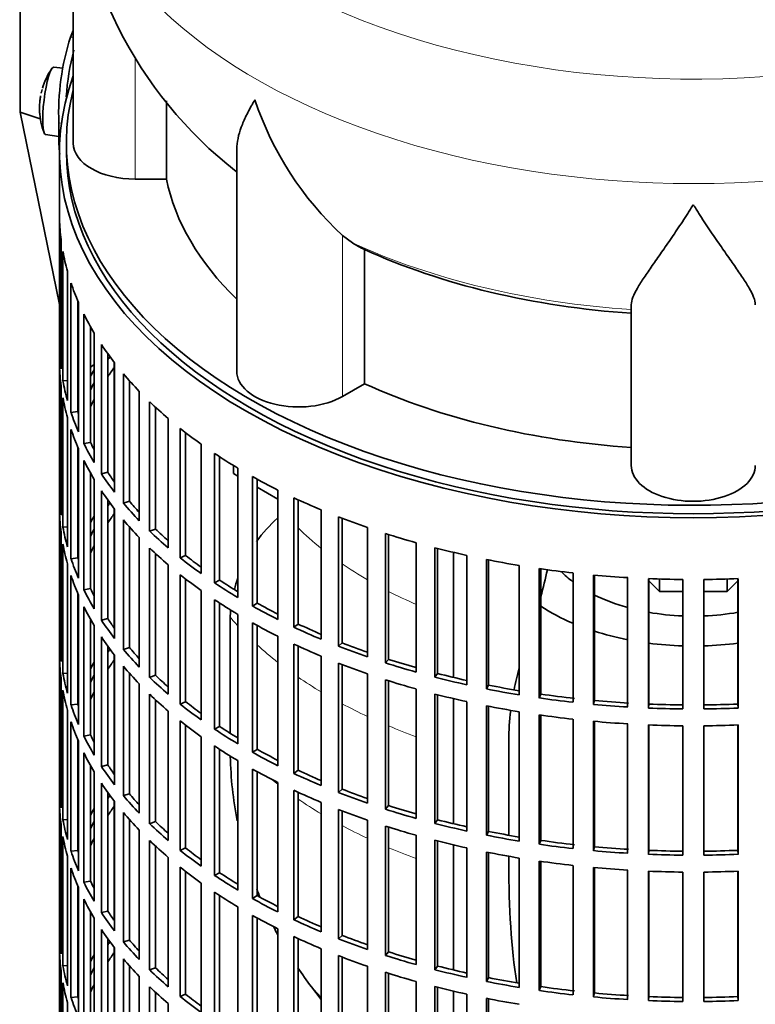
# Model space of a CAD drawing. Header units: millimetres. Extents: x 160 to 768, y -1047 to 1361.
# Tile 3 of 16: x 572 to 679, y -937 to -794. Entities that reach past the tile are written whole.
import ezdxf

# ---------------------------------------------------------------- set-up
doc = ezdxf.new("R2010")
doc.units = ezdxf.units.MM
for name, color, linetype in [('M5X8_UNI7687', 7, 'Continuous'), ('VSI134_DIFFUSORE', 7, 'Continuous'), ('VSI134_FILTRO_A', 7, 'Continuous'), ('VSI134_GIUNTO_8×', 7, 'Continuous'), ('VSI134_SUPPORTO_', 7, 'Continuous'), ('VSI134_TERMINALE', 7, 'Continuous')]:
    doc.layers.add(name, color=color, linetype=linetype)

# ---------------------------------------------------------------- blocks, each defined once
blk = doc.blocks.new('SE4')
at = {"layer": 'M5X8_UNI7687', "color": 7, "linetype": 'Continuous', "lineweight": 35}
for p, q in [((578.34, -801.01), (577.03, -800.89)), ((575.83, -810.67), (577.76, -810.97))]:
    blk.add_line(p, q, dxfattribs=at)
for centre, radius, start, end in [((584.95, -806.83), 10, 144.9873, 163.3043), ((584.95, -806.83), 10, 166.4722, 167.4867), ((208.85, -750.27), 370.34, 351.3859, 351.4936), ((584.95, -806.83), 10, 182.7249, 201.02)]:
    blk.add_arc(centre, radius, start, end, dxfattribs=at)
for centre, major_axis, ratio, start_param, end_param in [((576.44, -805.78), (0.6, 4.89), 0.169759, 0.004788, 3.136805), ((584.97, -806.74), (9.78, -2.08), 0.810411, 3.076577, 3.120069), ((584.93, -806.95), (9.94, -1.06), 0.589949, 3.115062, 3.229621), ((583.42, -804.83), (-7.36, -5.62), 0.747167, 5.690056, 5.839748)]:
    blk.add_ellipse(centre, major_axis=major_axis, ratio=ratio, start_param=start_param, end_param=end_param, dxfattribs=at)
at = {"layer": 'VSI134_DIFFUSORE', "color": 7, "linetype": 'Continuous', "lineweight": 35}
for p, q in [((579.85, -768.88), (579.85, -811.94)), ((593.38, -817.13), (593.38, -805.77)), ((603.57, -812.87), (603.57, -845.01)), ((588.85, -817.13), (593.38, -817.13)), ((620.36, -826.38), (618.94, -825.33)), ((622.14, -846.83), (622.14, -827.35)), ((660.85, -858.7), (660.85, -835.36)), ((618.94, -848.68), (622.14, -846.83))]:
    blk.add_line(p, q, dxfattribs=at)
at = {"layer": 'VSI134_DIFFUSORE', "color": 4, "linetype": 'Continuous', "lineweight": 9}
for p, q in [((588.85, -817.13), (588.85, -799.47)), ((618.94, -848.68), (618.94, -825.33))]:
    blk.add_line(p, q, dxfattribs=at)
at = {"layer": 'VSI134_DIFFUSORE', "color": 7, "linetype": 'Continuous', "lineweight": 35}
for centre, radius, start, end in [((641.19, -767.68), 61.31, 181.13, 232.043), ((651.44, -790.38), 47.73, 198.6373, 227.0857), ((628.27, -813.99), 14.7, 237.4509, 245.3566)]:
    blk.add_arc(centre, radius, start, end, dxfattribs=at)
at = {"layer": 'VSI134_DIFFUSORE', "color": 4, "linetype": 'Continuous', "lineweight": 9}
for centre, major_axis, start_param, end_param in [((669.85, -753.16), (85.67, 0), 2.813064, 6.283185), ((669.85, -765.92), (-89.83, 0), 0, 3.208962), ((669.85, -790.46), (-79.5, 0), 0.898849, 1.457346)]:
    blk.add_ellipse(centre, major_axis=major_axis, ratio=0.57735, start_param=start_param, end_param=end_param, dxfattribs=at)
at = {"layer": 'VSI134_DIFFUSORE', "color": 7, "linetype": 'Continuous', "lineweight": 35}
for centre, major_axis, start_param, end_param in [((588.85, -811.94), (9, 0), 3.141593, 4.712389), ((669.85, -811.94), (-77, 0), 0.117151, 0.534109), ((669.85, -792.46), (-77, 0), 0.902549, 1.453645), ((612.57, -845.01), (9, 0), 3.141593, 5.497787), ((669.85, -811.94), (-77, 0), 0.902549, 1.453645), ((669.85, -858.7), (-9, 0), 0, 3.141593)]:
    blk.add_ellipse(centre, major_axis=major_axis, ratio=0.57735, start_param=start_param, end_param=end_param, dxfattribs=at)
for points, knots in [([(603.57, -812.88), (603.57, -812.72), (603.58, -812.55), (603.67, -811.37), (603.95, -810.31), (604.62, -808.64), (604.89, -808.07), (605.34, -807.18), (605.5, -806.87), (605.76, -806.41), (605.89, -806.18), (606.02, -805.95), (606.12, -805.79), (606.16, -805.71), (606.21, -805.63)], [0.4586292, 0.4586292, 0.4586292, 0.4586292, 0.5, 0.5, 0.75, 0.75, 0.875, 0.875, 0.9375, 0.9375, 0.96875, 0.984375, 0.984375, 1, 1, 1, 1]), ([(669.85, -820.85), (669.72, -821.06), (669.58, -821.27), (669.32, -821.69), (669.19, -821.9), (668.79, -822.52), (668.52, -822.92), (667.74, -824.11), (667.22, -824.88), (666.21, -826.36), (665.71, -827.07), (664.77, -828.42), (664.31, -829.07), (663.47, -830.29), (663.07, -830.87), (662.53, -831.69), (662.36, -831.95), (662.04, -832.47), (661.89, -832.72), (661.47, -833.44), (661.25, -833.88), (660.94, -834.68), (660.85, -835.04), (660.85, -835.36)], [0, 0, 0, 0, 0.03125, 0.03125, 0.0625, 0.0625, 0.125, 0.125, 0.25, 0.25, 0.375, 0.375, 0.5, 0.5, 0.625, 0.625, 0.6875, 0.6875, 0.75, 0.75, 0.875, 0.875, 1, 1, 1, 1]), ([(678.85, -835.36), (678.85, -835.04), (678.76, -834.68), (678.45, -833.88), (678.23, -833.44), (677.81, -832.72), (677.66, -832.47), (677.34, -831.95), (677.17, -831.69), (676.63, -830.87), (676.23, -830.29), (675.39, -829.07), (674.94, -828.43), (673.99, -827.07), (673.5, -826.36), (672.48, -824.88), (671.96, -824.12), (671.18, -822.93), (670.91, -822.52), (670.52, -821.9), (670.38, -821.69), (670.12, -821.27), (669.98, -821.06), (669.85, -820.85)], [0, 0, 0, 0, 0.125, 0.125, 0.25, 0.25, 0.3125, 0.3125, 0.375, 0.375, 0.5, 0.5, 0.625, 0.625, 0.75, 0.75, 0.875, 0.875, 0.9375, 0.9375, 0.96875, 0.96875, 1, 1, 1, 1])]:
    blk.add_open_spline(points, degree=3, knots=knots, dxfattribs=at)
at = {"layer": 'VSI134_FILTRO_A', "color": 7, "linetype": 'Continuous', "lineweight": 35}
for p, q in [((577.85, -813.16), (577.85, -977.28)), ((577.86, -823.02), (577.86, -841.8)), ((578.08, -825.9), (578.08, -844.68)), ((578.34, -827.64), (578.34, -846.42)), ((579, -830.51), (579, -849.28)), ((579.52, -832.23), (579.52, -851.01)), ((580.5, -834.8), (580.5, -850.88)), ((580.6, -835.05), (580.6, -853.82)), ((581.39, -836.73), (581.39, -855.51)), ((582.34, -838.54), (582.34, -855.34)), ((582.89, -839.49), (582.89, -858.27)), ((583.93, -841.13), (583.93, -859.91)), ((578.08, -841.79), (577.86, -841.8)), ((584.85, -842.47), (584.85, -859.69)), ((577.86, -844.25), (577.86, -863.03)), ((585.84, -843.8), (585.84, -862.58)), ((587.12, -845.38), (587.12, -864.16)), ((578.08, -847.13), (578.08, -865.91)), ((579, -846.37), (578.34, -846.42)), ((588.01, -846.41), (588.01, -863.89)), ((578.34, -848.87), (578.34, -867.65)), ((589.43, -847.94), (589.43, -866.72)), ((590.94, -849.46), (590.94, -868.23)), ((591.79, -850.25), (591.79, -867.92)), ((579, -851.73), (579, -870.51)), ((580.5, -850.88), (579.52, -851.01)), ((593.63, -851.89), (593.63, -870.67)), ((579.52, -853.46), (579.52, -872.24)), ((595.37, -853.32), (595.37, -872.1)), ((596.16, -853.94), (596.16, -871.75)), ((582.34, -855.34), (581.39, -855.51)), ((598.41, -855.61), (598.41, -874.39)), ((580.5, -856.03), (580.5, -872.11)), ((580.6, -856.27), (580.6, -875.05)), ((600.36, -856.95), (600.36, -875.73)), ((601.09, -857.44), (601.09, -875.34)), ((581.39, -857.96), (581.39, -876.74)), ((582.34, -859.77), (582.34, -876.57)), ((584.85, -859.69), (583.93, -859.91)), ((603.73, -859.08), (603.73, -877.86)), ((582.89, -860.72), (582.89, -879.5)), ((605.88, -860.32), (605.88, -879.1)), ((606.55, -860.69), (606.55, -878.67)), ((578.08, -863.02), (577.86, -863.03)), ((583.93, -862.36), (583.93, -881.14)), ((609.56, -862.27), (609.56, -881.05)), ((584.85, -863.7), (584.85, -880.92)), ((588.01, -863.89), (587.12, -864.16)), ((611.88, -863.39), (611.88, -882.17)), ((612.49, -863.67), (612.49, -881.71)), ((577.86, -865.48), (577.86, -884.26)), ((585.84, -865.03), (585.84, -883.8)), ((615.85, -865.15), (615.85, -883.93)), ((587.12, -866.61), (587.12, -885.39)), ((618.33, -866.15), (618.33, -884.93)), ((618.87, -866.36), (618.87, -884.44)), ((578.08, -868.36), (578.08, -887.14)), ((579, -867.6), (578.34, -867.65)), ((588.01, -867.63), (588.01, -885.12)), ((591.79, -867.92), (590.94, -868.23)), ((622.55, -867.7), (622.55, -886.48)), ((625.17, -868.57), (625.17, -887.35)), ((625.63, -868.72), (625.63, -886.84)), ((578.34, -870.1), (578.34, -888.88)), ((589.43, -869.17), (589.43, -887.95)), ((629.6, -869.91), (629.6, -888.69)), ((590.94, -870.68), (590.94, -889.46)), ((591.79, -871.48), (591.79, -889.15)), ((632.35, -870.65), (632.35, -889.43)), ((632.73, -870.74), (632.73, -888.89)), ((579, -872.96), (579, -891.74)), ((580.5, -872.11), (579.52, -872.24)), ((593.63, -873.12), (593.63, -891.9)), ((596.16, -871.75), (595.37, -872.1)), ((636.97, -871.75), (636.97, -890.53)), ((639.81, -872.35), (639.81, -891.13)), ((640.11, -872.41), (640.11, -890.58)), ((595.37, -874.55), (595.37, -893.33)), ((644.58, -873.22), (644.58, -892)), ((647.5, -873.67), (647.5, -892.45)), ((647.72, -873.7), (647.72, -891.88)), ((652.39, -874.29), (652.39, -893.07)), ((655.37, -874.6), (655.37, -893.38)), ((579.52, -874.68), (579.52, -893.46)), ((596.16, -875.17), (596.16, -892.98)), ((601.09, -875.34), (600.36, -875.73)), ((655.5, -874.61), (655.5, -892.8)), ((660.32, -874.97), (660.32, -893.75)), ((663.34, -875.13), (663.34, -893.91)), ((663.38, -875.13), (663.38, -893.33)), ((668.34, -875.25), (668.34, -894.03)), ((671.36, -875.25), (671.36, -894.03)), ((676.32, -875.13), (676.32, -893.33)), ((676.36, -875.13), (676.36, -893.91)), ((580.5, -877.26), (580.5, -893.34)), ((582.34, -876.57), (581.39, -876.74)), ((598.41, -876.84), (598.41, -895.62)), ((580.6, -877.5), (580.6, -896.28)), ((600.36, -878.18), (600.36, -896.96)), ((601.09, -878.66), (601.09, -896.57)), ((606.55, -878.67), (605.88, -879.1)), ((581.39, -879.19), (581.39, -897.97)), ((603.73, -880.31), (603.73, -899.09)), ((582.34, -881), (582.34, -897.8)), ((584.85, -880.92), (583.93, -881.14)), ((605.88, -881.54), (605.88, -900.32)), ((612.49, -881.71), (611.88, -882.17)), ((582.89, -881.94), (582.89, -900.72)), ((606.55, -881.92), (606.55, -899.9)), ((578.08, -884.25), (577.86, -884.26)), ((583.93, -883.59), (583.93, -902.37)), ((609.56, -883.49), (609.56, -902.27)), ((618.87, -884.44), (618.33, -884.93)), ((584.85, -884.93), (584.85, -902.15)), ((588.01, -885.12), (587.12, -885.39)), ((611.88, -884.62), (611.88, -903.4)), ((612.49, -884.9), (612.49, -902.94)), ((577.86, -886.7), (577.86, -905.48)), ((585.84, -886.25), (585.84, -905.03)), ((615.85, -886.38), (615.85, -905.16)), ((618.33, -887.38), (618.33, -906.16)), ((625.63, -886.84), (625.17, -887.35)), ((579, -888.83), (578.34, -888.88)), ((587.12, -887.84), (587.12, -906.62)), ((588.01, -888.86), (588.01, -906.35)), ((618.87, -887.59), (618.87, -905.67)), ((632.73, -888.89), (632.35, -889.43)), ((578.08, -889.59), (578.08, -908.37)), ((591.79, -889.15), (590.94, -889.46)), ((622.55, -888.93), (622.55, -907.71)), ((625.17, -889.8), (625.17, -908.58)), ((625.63, -889.95), (625.63, -908.07)), ((578.34, -891.33), (578.34, -910.11)), ((589.43, -890.4), (589.43, -909.18)), ((629.6, -891.14), (629.6, -909.92)), ((640.11, -890.58), (639.81, -891.13)), ((590.94, -891.91), (590.94, -910.69)), ((591.79, -892.71), (591.79, -910.38)), ((596.16, -892.98), (595.37, -893.33)), ((632.35, -891.88), (632.35, -910.65)), ((632.73, -891.97), (632.73, -910.12)), ((636.97, -892.98), (636.97, -911.76)), ((647.72, -891.88), (647.5, -892.45)), ((655.5, -892.8), (655.37, -893.38)), ((579, -894.19), (579, -912.97)), ((580.5, -893.34), (579.52, -893.46)), ((593.63, -894.35), (593.63, -913.13)), ((639.81, -893.58), (639.81, -912.36)), ((640.11, -893.64), (640.11, -911.81)), ((644.58, -894.45), (644.58, -913.23)), ((663.38, -893.33), (663.34, -893.91)), ((676.32, -893.33), (676.36, -893.91)), ((579.52, -895.91), (579.52, -914.69)), ((595.37, -895.78), (595.37, -914.56)), ((647.5, -894.9), (647.5, -913.68)), ((647.72, -894.93), (647.72, -913.11)), ((652.39, -895.52), (652.39, -914.3)), ((655.37, -895.83), (655.37, -914.61)), ((655.5, -895.84), (655.5, -914.03)), ((596.16, -896.4), (596.16, -914.21)), ((601.09, -896.57), (600.36, -896.96)), ((660.32, -896.2), (660.32, -914.98)), ((663.34, -896.36), (663.34, -915.14)), ((663.38, -896.36), (663.38, -914.56)), ((668.34, -896.48), (668.34, -915.26)), ((671.36, -896.48), (671.36, -915.26)), ((676.32, -896.36), (676.32, -914.56)), ((676.36, -896.36), (676.36, -915.14)), ((580.5, -898.49), (580.5, -914.57)), ((580.6, -898.73), (580.6, -917.51)), ((582.34, -897.8), (581.39, -897.97)), ((598.41, -898.07), (598.41, -916.85)), ((600.36, -899.41), (600.36, -918.19)), ((601.09, -899.89), (601.09, -917.8)), ((606.55, -899.9), (605.88, -900.32)), ((581.39, -900.42), (581.39, -919.2)), ((603.73, -901.54), (603.73, -920.32)), ((582.34, -902.23), (582.34, -919.03)), ((582.89, -903.17), (582.89, -921.95)), ((584.85, -902.15), (583.93, -902.37)), ((605.88, -902.77), (605.88, -921.55)), ((606.55, -903.15), (606.55, -921.13)), ((612.49, -902.94), (611.88, -903.4)), ((578.08, -905.48), (577.86, -905.48)), ((583.93, -904.82), (583.93, -923.6)), ((609.56, -904.72), (609.56, -923.5)), ((611.88, -905.85), (611.88, -924.63)), ((618.87, -905.67), (618.33, -906.16)), ((584.85, -906.16), (584.85, -923.37)), ((588.01, -906.35), (587.12, -906.62)), ((612.49, -906.13), (612.49, -924.17)), ((577.86, -907.93), (577.86, -926.71)), ((585.84, -907.48), (585.84, -926.26)), ((615.85, -907.6), (615.85, -926.38)), ((618.33, -908.61), (618.33, -927.39)), ((618.87, -908.82), (618.87, -926.9)), ((625.63, -908.07), (625.17, -908.58)), ((579, -910.06), (578.34, -910.11)), ((587.12, -909.07), (587.12, -927.85)), ((588.01, -910.09), (588.01, -927.58)), ((622.55, -910.16), (622.55, -928.94)), ((632.73, -910.12), (632.35, -910.65)), ((578.08, -910.82), (578.08, -929.6)), ((589.43, -911.63), (589.43, -930.41)), ((591.79, -910.38), (590.94, -910.69)), ((625.17, -911.03), (625.17, -929.81)), ((625.63, -911.18), (625.63, -929.3)), ((578.34, -912.56), (578.34, -931.34)), ((590.94, -913.14), (590.94, -931.92)), ((629.6, -912.37), (629.6, -931.14)), ((632.35, -913.1), (632.35, -931.88)), ((640.11, -911.81), (639.81, -912.36)), ((647.72, -913.11), (647.5, -913.68)), ((580.5, -914.57), (579.52, -914.69)), ((591.79, -913.94), (591.79, -931.61)), ((596.16, -914.21), (595.37, -914.56)), ((632.73, -913.2), (632.73, -931.35)), ((636.97, -914.21), (636.97, -932.99)), ((655.5, -914.03), (655.37, -914.61)), ((663.38, -914.56), (663.34, -915.14)), ((676.32, -914.56), (676.36, -915.14)), ((579, -915.42), (579, -934.2)), ((593.63, -915.58), (593.63, -934.36)), ((639.81, -914.81), (639.81, -933.59)), ((640.11, -914.87), (640.11, -933.04)), ((644.58, -915.67), (644.58, -934.45)), ((579.52, -917.14), (579.52, -935.92)), ((595.37, -917.01), (595.37, -935.79)), ((647.5, -916.13), (647.5, -934.91)), ((647.72, -916.16), (647.72, -934.34)), ((652.39, -916.75), (652.39, -935.53)), ((655.37, -917.06), (655.37, -935.84)), ((655.5, -917.07), (655.5, -935.26)), ((660.32, -917.43), (660.32, -936.21)), ((596.16, -917.63), (596.16, -935.44)), ((601.09, -917.8), (600.36, -918.19)), ((663.34, -917.58), (663.34, -936.36)), ((663.38, -917.59), (663.38, -935.79)), ((668.34, -917.71), (668.34, -936.49)), ((671.36, -917.71), (671.36, -936.49)), ((676.32, -917.59), (676.32, -935.79)), ((676.36, -917.58), (676.36, -936.36)), ((580.5, -919.71), (580.5, -935.8)), ((580.6, -919.96), (580.6, -938.74)), ((582.34, -919.03), (581.39, -919.2)), ((598.41, -919.3), (598.41, -938.08)), ((581.39, -921.65), (581.39, -940.43)), ((600.36, -920.64), (600.36, -939.42)), ((601.09, -921.12), (601.09, -939.03)), ((606.55, -921.13), (605.88, -921.55)), ((603.73, -922.77), (603.73, -941.55)), ((582.34, -923.46), (582.34, -940.26)), ((582.89, -924.4), (582.89, -943.18)), ((584.85, -923.37), (583.93, -923.6)), ((605.88, -924), (605.88, -942.78)), ((606.55, -924.38), (606.55, -942.36)), ((612.49, -924.17), (611.88, -924.63)), ((583.93, -926.05), (583.93, -944.82)), ((609.56, -925.95), (609.56, -944.73)), ((578.08, -926.71), (577.86, -926.71)), ((584.85, -927.38), (584.85, -944.6)), ((611.88, -927.08), (611.88, -945.86)), ((612.49, -927.36), (612.49, -945.4)), ((618.87, -926.9), (618.33, -927.39)), ((585.84, -928.71), (585.84, -947.49)), ((588.01, -927.58), (587.12, -927.85)), ((615.85, -928.83), (615.85, -947.61)), ((577.86, -929.16), (577.86, -947.94)), ((587.12, -930.3), (587.12, -949.08)), ((618.33, -929.84), (618.33, -948.62)), ((618.87, -930.04), (618.87, -948.13)), ((625.63, -929.3), (625.17, -929.81)), ((579, -931.29), (578.34, -931.34)), ((588.01, -931.32), (588.01, -948.81)), ((591.79, -931.61), (590.94, -931.92)), ((622.55, -931.39), (622.55, -950.17)), ((632.73, -931.35), (632.35, -931.88)), ((578.08, -932.05), (578.08, -950.83)), ((589.43, -932.86), (589.43, -951.64)), ((625.17, -932.26), (625.17, -951.04)), ((625.63, -932.41), (625.63, -950.53)), ((640.11, -933.04), (639.81, -933.59)), ((578.34, -933.79), (578.34, -952.57)), ((590.94, -934.37), (590.94, -953.15)), ((629.6, -933.59), (629.6, -952.37)), ((632.35, -934.33), (632.35, -953.11)), ((632.73, -934.43), (632.73, -952.58)), ((647.72, -934.34), (647.5, -934.91)), ((580.5, -935.8), (579.52, -935.92)), ((591.79, -935.17), (591.79, -952.84)), ((596.16, -935.44), (595.37, -935.79)), ((636.97, -935.44), (636.97, -954.22)), ((639.81, -936.04), (639.81, -954.82)), ((655.5, -935.26), (655.37, -935.84)), ((663.38, -935.79), (663.34, -936.36)), ((676.32, -935.79), (676.36, -936.36)), ((579, -936.65), (579, -955.43)), ((593.63, -936.81), (593.63, -955.58)), ((640.11, -936.1), (640.11, -954.26))]:
    blk.add_line(p, q, dxfattribs=at)
for centre, major_axis, start_param, end_param in [((669.85, -813.16), (-92, 0), -0.208894, 3.350487), ((669.85, -813.16), (-91, 0), 0, 3.141593), ((669.85, -822.14), (-92, 0), 0.016456, 0.07081), ((669.85, -822.14), (-92, 0), 0.103722, 0.158077), ((669.85, -822.14), (-92, 0), 0.190989, 0.245343), ((669.85, -822.14), (-92, 0), 0.278255, 0.33261), ((669.85, -822.14), (-92, 0), 0.365522, 0.419876), ((669.85, -840.92), (-92, 0), 0.016456, 0.07081), ((669.85, -862.15), (-91, 0), -0.374965, -0.365223), ((669.85, -843.37), (-92, 0), 0.016456, 0.07081), ((669.85, -864.6), (-91, 0), -0.394539, -0.365223), ((669.85, -862.15), (-92, 0), -0.33261, -0.313806), ((669.85, -822.14), (-92, 0), 0.452788, 0.507143), ((669.85, -840.92), (-92, 0), 0.103722, 0.158077), ((669.85, -862.15), (-91, 0), -0.299174, -0.277957), ((669.85, -843.37), (-92, 0), 0.103722, 0.158077), ((669.85, -862.15), (-92, 0), -0.245343, -0.240575), ((669.85, -864.6), (-91, 0), -0.299174, -0.277957), ((669.85, -822.14), (-92, 0), 0.540055, 0.594409), ((669.85, -840.92), (-92, 0), 0.190989, 0.245343), ((669.85, -840.92), (-91, 0), 0.19069, 0.196715), ((669.85, -843.37), (-92, 0), 0.190989, 0.245343), ((669.85, -822.14), (-92, 0), 0.627321, 0.681676), ((669.85, -840.92), (-92, 0), 0.278255, 0.33261), ((669.85, -840.92), (-91, 0), 0.277957, 0.299174), ((669.85, -822.14), (-92, 0), 0.714588, 0.768942), ((669.85, -843.37), (-92, 0), 0.278255, 0.33261), ((669.85, -840.92), (-92, 0), 0.365522, 0.419876), ((669.85, -840.92), (-91, 0), 0.365223, 0.394539), ((669.85, -822.14), (-92, 0), 0.801854, 0.856209), ((669.85, -862.15), (-92, 0), 0.016456, 0.07081), ((669.85, -843.37), (-92, 0), 0.365522, 0.419876), ((669.85, -883.38), (-91, 0), -0.374965, -0.365223), ((669.85, -840.92), (-92, 0), 0.452788, 0.507143), ((669.85, -840.92), (-91, 0), 0.45249, 0.486998), ((669.85, -822.14), (-92, 0), 0.889121, 0.943475), ((669.85, -864.6), (-92, 0), 0.016456, 0.07081), ((669.85, -885.83), (-91, 0), -0.394539, -0.365223), ((669.85, -883.38), (-92, 0), -0.33261, -0.313806), ((669.85, -843.37), (-92, 0), 0.452788, 0.507143), ((669.85, -822.14), (-92, 0), 0.976387, 1.030742), ((669.85, -862.15), (-92, 0), 0.103722, 0.158077), ((669.85, -883.38), (-91, 0), -0.299174, -0.277957), ((669.85, -840.92), (-92, 0), 0.540055, 0.594409), ((669.85, -840.92), (-91, 0), 0.539756, 0.577951), ((669.85, -822.14), (-92, 0), 1.063654, 1.118008), ((669.85, -864.6), (-92, 0), 0.103722, 0.158077), ((669.85, -883.38), (-92, 0), -0.245343, -0.240575), ((669.85, -885.83), (-91, 0), -0.299174, -0.277957), ((669.85, -843.37), (-92, 0), 0.540055, 0.594409), ((669.85, -822.14), (-92, 0), 1.15092, 1.205275), ((669.85, -862.15), (-92, 0), 0.190989, 0.245343), ((669.85, -862.15), (-91, 0), 0.19069, 0.196715), ((669.85, -840.92), (-92, 0), 0.627321, 0.681676), ((669.85, -840.92), (-91, 0), 0.627022, 0.668018), ((669.85, -822.14), (-92, 0), 1.238186, 1.292541), ((669.85, -843.37), (-92, 0), 0.627321, 0.681676), ((669.85, -822.14), (-92, 0), 1.325453, 1.379807), ((669.85, -822.14), (-92, 0), 1.412719, 1.467074), ((669.85, -864.6), (-92, 0), 0.190989, 0.245343), ((669.85, -840.92), (-92, 0), 0.714588, 0.768942), ((669.85, -840.92), (-91, 0), 0.714289, 0.757518), ((669.85, -822.14), (-92, 0), 1.499986, 1.55434), ((669.85, -822.14), (92, 0), 4.728845, 4.783199), ((669.85, -862.15), (-92, 0), 0.278255, 0.33261), ((669.85, -862.15), (-91, 0), 0.277957, 0.299174), ((669.85, -843.37), (-92, 0), 0.714588, 0.768942), ((669.85, -840.92), (-91, 0), 0.801555, 0.846635), ((669.85, -864.6), (-92, 0), 0.278255, 0.33261), ((669.85, -840.92), (-92, 0), 0.801854, 0.856209), ((669.85, -862.15), (-92, 0), 0.365522, 0.419876), ((669.85, -862.15), (-91, 0), 0.365223, 0.394539), ((669.85, -843.37), (-92, 0), 0.801854, 0.856209), ((669.85, -840.92), (-91, 0), 0.888822, 0.935485), ((669.85, -840.92), (-92, 0), 0.889121, 0.943475), ((669.85, -883.38), (-92, 0), 0.016456, 0.07081), ((669.85, -864.6), (-92, 0), 0.365522, 0.419876), ((669.85, -840.92), (-91, 0), 0.976088, 1.024141), ((669.85, -904.61), (-91, 0), -0.374965, -0.365223), ((669.85, -862.15), (-92, 0), 0.452788, 0.507143), ((669.85, -862.15), (-91, 0), 0.45249, 0.486998), ((669.85, -843.37), (-92, 0), 0.889121, 0.943475), ((669.85, -840.92), (-92, 0), 0.976387, 1.030742), ((669.85, -885.83), (-92, 0), 0.016456, 0.07081), ((669.85, -904.61), (-92, 0), -0.33261, -0.313806), ((669.85, -907.06), (-91, 0), -0.394539, -0.365223), ((669.85, -843.37), (-92, 0), 0.976387, 1.030742), ((669.85, -840.92), (-92, 0), 1.063654, 1.118008), ((669.85, -840.92), (-91, 0), 1.063355, 1.112655), ((669.85, -883.38), (-92, 0), 0.103722, 0.158077), ((669.85, -864.6), (-92, 0), 0.452788, 0.507143), ((669.85, -840.92), (-91, 0), 1.150621, 1.201065), ((669.85, -904.61), (-91, 0), -0.299174, -0.277957), ((669.85, -862.15), (-92, 0), 0.540055, 0.594409), ((669.85, -862.15), (-91, 0), 0.539756, 0.577951), ((669.85, -843.37), (-92, 0), 1.063654, 1.118008), ((669.85, -840.92), (-92, 0), 1.15092, 1.205275), ((669.85, -885.83), (-92, 0), 0.103722, 0.158077), ((669.85, -904.61), (-92, 0), -0.245343, -0.240575), ((669.85, -907.06), (-91, 0), -0.299174, -0.277957), ((669.85, -840.92), (-92, 0), 1.238186, 1.292541), ((669.85, -840.92), (-91, 0), 1.237888, 1.2894), ((669.85, -864.6), (-92, 0), 0.540055, 0.594409), ((669.85, -862.15), (-91, 0), 0.627022, 0.668018), ((669.85, -843.37), (-92, 0), 1.15092, 1.205275), ((669.85, -840.92), (-92, 0), 1.325453, 1.379807), ((669.85, -840.92), (-91, 0), 1.325154, 1.380106), ((669.85, -840.92), (-91, 0), 1.412421, 1.467373), ((669.85, -883.38), (-92, 0), 0.190989, 0.245343), ((669.85, -883.38), (-91, 0), 0.19069, 0.196715), ((669.85, -862.15), (-92, 0), 0.627321, 0.681676), ((669.85, -843.37), (-92, 0), 1.238186, 1.292541), ((669.85, -840.92), (-92, 0), 1.412719, 1.467074), ((669.85, -840.92), (-92, 0), 1.499986, 1.55434), ((669.85, -840.92), (-91, 0), 1.499687, 1.554639), ((669.85, -840.92), (91, 0), 4.728546, 4.783498), ((669.85, -840.92), (92, 0), 4.728845, 4.783199), ((669.85, -885.83), (-92, 0), 0.190989, 0.245343), ((669.85, -864.6), (-92, 0), 0.627321, 0.681676), ((669.85, -843.37), (-92, 0), 1.325453, 1.379807), ((669.85, -843.37), (-92, 0), 1.412719, 1.467074), ((669.85, -862.15), (-92, 0), 0.714588, 0.768942), ((669.85, -862.15), (-91, 0), 0.714289, 0.757518), ((669.85, -843.37), (-92, 0), 1.499986, 1.55434), ((669.85, -843.37), (92, 0), 4.728845, 4.783199), ((669.85, -883.38), (-92, 0), 0.278255, 0.33261), ((669.85, -883.38), (-91, 0), 0.277957, 0.299174), ((669.85, -864.6), (-92, 0), 0.714588, 0.768942), ((669.85, -862.15), (-92, 0), 0.801854, 0.856209), ((669.85, -862.15), (-91, 0), 0.801555, 0.846635), ((669.85, -885.83), (-92, 0), 0.278255, 0.33261), ((669.85, -883.38), (-92, 0), 0.365522, 0.419876), ((669.85, -883.38), (-91, 0), 0.365223, 0.394539), ((669.85, -864.6), (-92, 0), 0.801854, 0.856209), ((669.85, -862.15), (-91, 0), 0.888822, 0.935485), ((669.85, -862.15), (-92, 0), 0.889121, 0.943475), ((669.85, -904.61), (-92, 0), 0.016456, 0.07081), ((669.85, -885.83), (-92, 0), 0.365522, 0.419876), ((669.85, -864.6), (-92, 0), 0.889121, 0.943475), ((669.85, -862.15), (-91, 0), 0.976088, 1.024141), ((669.85, -925.84), (-91, 0), -0.374965, -0.365223), ((669.85, -883.38), (-92, 0), 0.452788, 0.507143), ((669.85, -883.38), (-91, 0), 0.45249, 0.486998), ((669.85, -862.15), (-92, 0), 0.976387, 1.030742), ((669.85, -907.06), (-92, 0), 0.016456, 0.07081), ((669.85, -925.84), (-92, 0), -0.33261, -0.313806), ((669.85, -928.29), (-91, 0), -0.394539, -0.365223), ((669.85, -864.6), (-92, 0), 0.976387, 1.030742), ((669.85, -862.15), (-92, 0), 1.063654, 1.118008), ((669.85, -862.15), (-91, 0), 1.063355, 1.112655), ((669.85, -904.61), (-92, 0), 0.103722, 0.158077), ((669.85, -885.83), (-92, 0), 0.452788, 0.507143), ((669.85, -862.15), (-91, 0), 1.150621, 1.201065), ((669.85, -925.84), (-91, 0), -0.299174, -0.277957), ((669.85, -883.38), (-92, 0), 0.540055, 0.594409), ((669.85, -883.38), (-91, 0), 0.539756, 0.577951), ((669.85, -864.6), (-92, 0), 1.063654, 1.118008), ((669.85, -862.15), (-92, 0), 1.15092, 1.205275), ((669.85, -907.06), (-92, 0), 0.103722, 0.158077), ((669.85, -925.84), (-92, 0), -0.245343, -0.240575), ((669.85, -928.29), (-91, 0), -0.299174, -0.277957), ((669.85, -885.83), (-92, 0), 0.540055, 0.594409), ((669.85, -864.6), (-92, 0), 1.15092, 1.205275), ((669.85, -862.15), (-92, 0), 1.238186, 1.292541), ((669.85, -862.15), (-91, 0), 1.237888, 1.2894), ((669.85, -862.15), (-91, 0), 1.325154, 1.380106), ((669.85, -904.61), (-91, 0), 0.19069, 0.196715), ((669.85, -883.38), (-92, 0), 0.627321, 0.681676), ((669.85, -883.38), (-91, 0), 0.627022, 0.668018), ((669.85, -862.15), (-92, 0), 1.325453, 1.379807), ((669.85, -862.15), (-92, 0), 1.412719, 1.467074), ((669.85, -862.15), (-91, 0), 1.412421, 1.467373), ((669.85, -862.15), (-91, 0), 1.499687, 1.554639), ((669.85, -862.15), (91, 0), 4.728546, 4.783498), ((669.85, -904.61), (-92, 0), 0.190989, 0.245343), ((669.85, -864.6), (-92, 0), 1.238186, 1.292541), ((669.85, -862.15), (-92, 0), 1.499986, 1.55434), ((669.85, -862.15), (92, 0), 4.728845, 4.783199), ((669.85, -907.06), (-92, 0), 0.190989, 0.245343), ((669.85, -885.83), (-92, 0), 0.627321, 0.681676), ((669.85, -864.6), (-92, 0), 1.325453, 1.379807), ((669.85, -864.6), (-92, 0), 1.412719, 1.467074), ((669.85, -883.38), (-92, 0), 0.714588, 0.768942), ((669.85, -883.38), (-91, 0), 0.714289, 0.757518), ((669.85, -864.6), (-92, 0), 1.499986, 1.55434), ((669.85, -864.6), (92, 0), 4.728845, 4.783199), ((669.85, -904.61), (-92, 0), 0.278255, 0.33261), ((669.85, -904.61), (-91, 0), 0.277957, 0.299174), ((669.85, -907.06), (-92, 0), 0.278255, 0.33261), ((669.85, -885.83), (-92, 0), 0.714588, 0.768942), ((669.85, -883.38), (-92, 0), 0.801854, 0.856209), ((669.85, -883.38), (-91, 0), 0.801555, 0.846635), ((669.85, -904.61), (-92, 0), 0.365522, 0.419876), ((669.85, -904.61), (-91, 0), 0.365223, 0.394539), ((669.85, -885.83), (-92, 0), 0.801854, 0.856209), ((669.85, -883.38), (-91, 0), 0.888822, 0.935485), ((669.85, -907.06), (-92, 0), 0.365522, 0.419876), ((669.85, -883.38), (-92, 0), 0.889121, 0.943475), ((669.85, -925.84), (-92, 0), 0.016456, 0.07081), ((669.85, -885.83), (-92, 0), 0.889121, 0.943475), ((669.85, -883.38), (-92, 0), 0.976387, 1.030742), ((669.85, -883.38), (-91, 0), 0.976088, 1.024141), ((669.85, -947.07), (-91, 0), -0.374965, -0.365223), ((669.85, -904.61), (-92, 0), 0.452788, 0.507143), ((669.85, -904.61), (-91, 0), 0.45249, 0.486998), ((669.85, -928.29), (-92, 0), 0.016456, 0.07081), ((669.85, -947.07), (-92, 0), -0.33261, -0.313806), ((669.85, -949.52), (-91, 0), -0.394539, -0.365223), ((669.85, -907.06), (-92, 0), 0.452788, 0.507143), ((669.85, -885.83), (-92, 0), 0.976387, 1.030742), ((669.85, -883.38), (-92, 0), 1.063654, 1.118008), ((669.85, -883.38), (-91, 0), 1.063355, 1.112655), ((669.85, -925.84), (-92, 0), 0.103722, 0.158077), ((669.85, -947.07), (-91, 0), -0.299174, -0.277957), ((669.85, -904.61), (-91, 0), 0.539756, 0.577951), ((669.85, -883.38), (-91, 0), 1.150621, 1.201065), ((669.85, -904.61), (-92, 0), 0.540055, 0.594409), ((669.85, -885.83), (-92, 0), 1.063654, 1.118008), ((669.85, -883.38), (-92, 0), 1.15092, 1.205275), ((669.85, -883.38), (-91, 0), 1.237888, 1.2894), ((669.85, -928.29), (-92, 0), 0.103722, 0.158077), ((669.85, -947.07), (-92, 0), -0.245343, -0.240575), ((669.85, -949.52), (-91, 0), -0.299174, -0.277957), ((669.85, -907.06), (-92, 0), 0.540055, 0.594409), ((669.85, -885.83), (-92, 0), 1.15092, 1.205275), ((669.85, -883.38), (-92, 0), 1.238186, 1.292541), ((669.85, -883.38), (-91, 0), 1.325154, 1.380106), ((669.85, -925.84), (-92, 0), 0.190989, 0.245343), ((669.85, -925.84), (-91, 0), 0.19069, 0.196715), ((669.85, -904.61), (-92, 0), 0.627321, 0.681676), ((669.85, -904.61), (-91, 0), 0.627022, 0.668018), ((669.85, -885.83), (-92, 0), 1.238186, 1.292541), ((669.85, -883.38), (-92, 0), 1.325453, 1.379807), ((669.85, -883.38), (-92, 0), 1.412719, 1.467074), ((669.85, -883.38), (-91, 0), 1.412421, 1.467373), ((669.85, -883.38), (-91, 0), 1.499687, 1.554639), ((669.85, -883.38), (91, 0), 4.728546, 4.783498), ((669.85, -883.38), (-92, 0), 1.499986, 1.55434), ((669.85, -883.38), (92, 0), 4.728845, 4.783199)]:
    blk.add_ellipse(centre, major_axis=major_axis, ratio=0.57735, start_param=start_param, end_param=end_param, dxfattribs=at)
at = {"layer": 'VSI134_GIUNTO_8×', "color": 7, "linetype": 'Continuous', "lineweight": 35}
for major_axis, start_param, end_param in [((-22, 0), 0.512266, 0.653708), ((-22, 0), 0.860097, 1.12301), ((-29.5, 0), 0.722513, 0.937243), ((-22, 0), 1.272507, 1.501929), ((-22, 0), 1.639664, 1.869086), ((-29.5, 0), 1.062707, 1.242011), ((-29.5, 0), 1.349834, 1.519456), ((-29.5, 0), 1.622137, 1.791759)]:
    blk.add_ellipse((669.85, -867.87), major_axis=major_axis, ratio=0.57735, start_param=start_param, end_param=end_param, dxfattribs=at)
at = {"layer": 'VSI134_SUPPORTO_', "color": 7, "linetype": 'Continuous', "lineweight": 35}
for p, q in [((578.85, -811.94), (578.85, -813.16)), ((585.78, -861.03), (585.78, -843.71)), ((603.09, -859.86), (603.09, -858.69)), ((603.73, -860.23), (603.09, -859.86)), ((609.56, -863.6), (606.55, -861.86)), ((585.78, -882.26), (585.78, -864.94)), ((635.03, -889.46), (635.03, -871.31)), ((664.94, -877), (663.38, -875.44)), ((664.94, -877), (664.94, -875.18)), ((674.76, -877), (674.76, -875.18)), ((676.32, -875.44), (674.76, -877)), ((668.34, -877), (664.94, -877)), ((674.76, -877), (671.36, -877)), ((602.63, -880.72), (602.63, -897.56)), ((585.78, -903.49), (585.78, -886.17)), ((635.03, -910.69), (635.03, -892.54)), ((643.06, -912.36), (643.06, -898.49)), ((585.78, -924.72), (585.78, -907.4)), ((635.03, -931.92), (635.03, -913.77)), ((643.06, -916.54), (643.06, -915.42)), ((585.78, -945.94), (585.78, -928.63)), ((614.42, -934.37), (615.85, -936.21)), ((635.03, -953.15), (635.03, -934.99))]:
    blk.add_line(p, q, dxfattribs=at)
for centre, radius, start, end in [((623.49, -881.85), 20.9, 132.0396, 144.6143), ((623.49, -881.85), 20.9, 161.063, 165.7625), ((623.49, -881.85), 20.9, 174.1802, 176.902), ((660.18, -899.45), 57.56, 181.4739, 190.831), ((660.18, -899.45), 57.56, 201.1006, 202.409), ((660.18, -899.45), 57.56, 207.1254, 208.3301), ((660.18, -899.45), 57.56, 213.939, 217.3447)]:
    blk.add_arc(centre, radius, start, end, dxfattribs=at)
for centre, major_axis, ratio, start_param, end_param in [((669.85, -811.94), (91, 0), 0.57735, 2.993207, 6.283185), ((637.7, -872.7), (8.14, 34.04), 0.31246, 4.639612, 4.753819), ((648.8, -890.49), (3.49, 14.59), 0.31246, 1.479895, 1.698732), ((648.8, -890.49), (3.49, 14.59), 0.31246, -4.378668, -4.059125), ((677.5, -868.54), (-20.93, -87.53), 0.31246, -0.917533, -0.65805)]:
    blk.add_ellipse(centre, major_axis=major_axis, ratio=ratio, start_param=start_param, end_param=end_param, dxfattribs=at)
at = {"layer": 'VSI134_SUPPORTO_', "color": 4, "linetype": 'Continuous', "lineweight": 9}
for centre, major_axis, start_param, end_param in [((669.85, -848.22), (-66.6, 0), 0.533057, 0.625209), ((669.85, -848.22), (-66.6, 0), 0.698932, 0.780897), ((669.85, -848.22), (-66.6, 0), 0.844673, 0.921885), ((669.85, -861.52), (-75, 0), 0.459415, 0.491682), ((669.85, -861.52), (-75, 0), 0.566131, 0.63707), ((669.85, -861.52), (-75, 0), 0.70007, 0.766956), ((669.85, -861.52), (-75, 0), 0.823319, 0.888301), ((669.85, -861.52), (-75, 0), 0.94022, 1.004352), ((669.85, -879.21), (-75, 0), 0.618187, 0.63707), ((669.85, -879.21), (-75, 0), 0.70007, 0.766956), ((669.85, -879.21), (-75, 0), 0.823319, 0.888301), ((669.85, -879.21), (-75, 0), 0.94022, 1.004352), ((669.85, -917.99), (-62.27, 0), 0.473078, 0.521266)]:
    blk.add_ellipse(centre, major_axis=major_axis, ratio=0.57735, start_param=start_param, end_param=end_param, dxfattribs=at)
at = {"layer": 'VSI134_TERMINALE', "color": 7, "linetype": 'Continuous', "lineweight": 35}
for p, q in [((572.14, -779.85), (572.14, -807.4)), ((575.07, -808.37), (572.14, -807.4)), ((577.85, -835.33), (572.14, -807.4)), ((577.75, -808.98), (577.75, -810.61)), ((582.89, -844.02), (582.34, -844.41)), ((580.6, -845.67), (580.5, -845.64))]:
    blk.add_line(p, q, dxfattribs=at)
at = {"layer": 'VSI134_TERMINALE', "color": 4, "linetype": 'Continuous', "lineweight": 9}
for p, q in [((579.43, -796.52), (579.85, -796.55)), ((577.75, -808.98), (578.13, -809.01)), ((577.95, -810.63), (577.75, -810.61))]:
    blk.add_line(p, q, dxfattribs=at)
at = {"layer": 'VSI134_TERMINALE', "color": 7, "linetype": 'Continuous', "lineweight": 35}
for centre, radius, start, end in [((614.8, -807.63), 37.07, 162.5529, 182.0785), ((617.18, -807.92), 38.45, 165.7136, 175.957)]:
    blk.add_arc(centre, radius, start, end, dxfattribs=at)
blk.add_ellipse((669.85, -809.08), major_axis=(-93, 0), ratio=0.57735, start_param=-0.254688, end_param=-0.236132, dxfattribs=at)
blk.add_open_spline([(577.91, -813.51), (577.91, -813.5), (577.91, -813.49), (577.88, -813.34), (577.85, -813.05), (577.82, -812.71), (577.79, -812.35), (577.78, -812.16), (577.76, -811.54), (577.75, -811.1), (577.75, -810.61)], degree=3, knots=[0.6809686, 0.6809686, 0.6809686, 0.6809686, 0.6875, 0.6875, 0.75, 0.8125, 0.8125, 0.875, 0.875, 1, 1, 1, 1], dxfattribs=at)

msp = doc.modelspace()

# ---------------------------------------------------------------- block references
msp.add_blockref('SE4', (0, 0))

doc.saveas('drawing.dxf')
